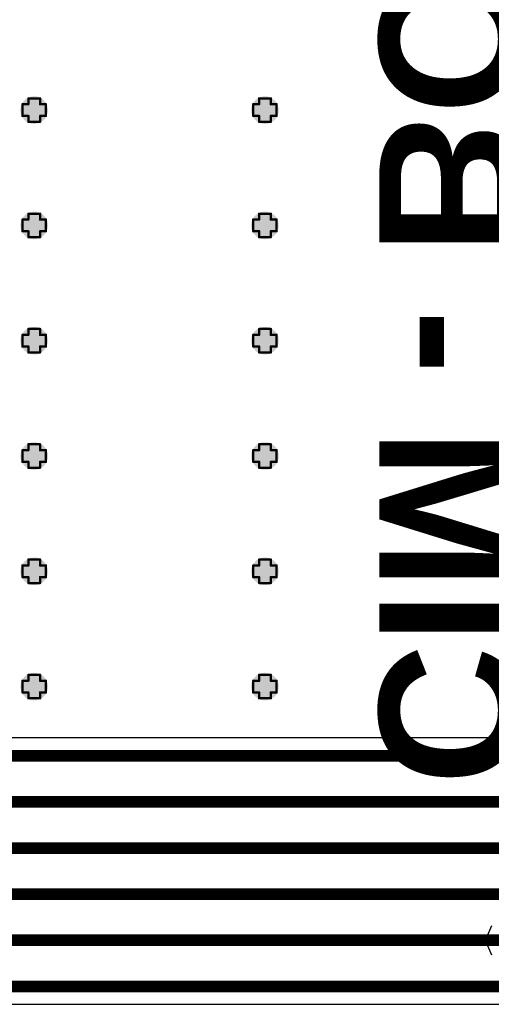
# Model space of a CAD drawing. Header units: inches. Extents: x -0.1 to 10.2, y 0 to 6.5.
# Tile 38 of 95: x 2.7 to 3.1, y 1.2 to 2.1. Entities that reach past the tile are written whole.
import ezdxf

# ---------------------------------------------------------------- set-up
doc = ezdxf.new("R2010")
doc.units = ezdxf.units.IN
doc.header["$MEASUREMENT"] = 0
for name, color, linetype in [('Bottom Layer', 5, 'Continuous'), ('Bottom Overlay', 54, 'Continuous'), ('Drill Drawing', 1, 'Continuous'), ('Top Layer', 1, 'Continuous'), ('Via Holes', 16, 'Continuous')]:
    doc.layers.add(name, color=color, linetype=linetype)
doc.styles.add('Arial_Bold', font='txt', dxfattribs={"height": 0.2})

msp = doc.modelspace()

# ---------------------------------------------------------------- hatches: boundary and pattern name
at = {"layer": 'Bottom Layer'}
h = msp.add_hatch(color=5, dxfattribs=at)
edge = h.paths.add_edge_path()
edge.add_arc((2.71654, 1.98819), 0.01181, 0, 360)
h = msp.add_hatch(color=5, dxfattribs=at)
edge = h.paths.add_edge_path()
edge.add_arc((2.91339, 1.98819), 0.01181, 0, 360)
h = msp.add_hatch(color=5, dxfattribs=at)
edge = h.paths.add_edge_path()
edge.add_arc((2.71654, 1.88976), 0.01181, 0, 360)
h = msp.add_hatch(color=5, dxfattribs=at)
edge = h.paths.add_edge_path()
edge.add_arc((2.91339, 1.88976), 0.01181, 0, 360)
h = msp.add_hatch(color=5, dxfattribs=at)
edge = h.paths.add_edge_path()
edge.add_arc((2.71654, 1.79134), 0.01181, 0, 360)
h = msp.add_hatch(color=5, dxfattribs=at)
edge = h.paths.add_edge_path()
edge.add_arc((2.91339, 1.79134), 0.01181, 0, 360)
h = msp.add_hatch(color=5, dxfattribs=at)
edge = h.paths.add_edge_path()
edge.add_arc((2.71654, 1.69291), 0.01181, 0, 360)
h = msp.add_hatch(color=5, dxfattribs=at)
edge = h.paths.add_edge_path()
edge.add_arc((2.91339, 1.69291), 0.01181, 0, 360)
h = msp.add_hatch(color=5, dxfattribs=at)
edge = h.paths.add_edge_path()
edge.add_arc((2.71654, 1.59449), 0.01181, 0, 360)
h = msp.add_hatch(color=5, dxfattribs=at)
edge = h.paths.add_edge_path()
edge.add_arc((2.91339, 1.59449), 0.01181, 0, 360)
h = msp.add_hatch(color=5, dxfattribs=at)
edge = h.paths.add_edge_path()
edge.add_arc((2.71654, 1.49606), 0.01181, 0, 360)
h = msp.add_hatch(color=5, dxfattribs=at)
edge = h.paths.add_edge_path()
edge.add_arc((2.91339, 1.49606), 0.01181, 0, 360)
at = {"layer": 'Top Layer'}
h = msp.add_hatch(color=1, dxfattribs=at)
edge = h.paths.add_edge_path()
edge.add_arc((2.71654, 1.98819), 0.01181, 0, 360)
h = msp.add_hatch(color=1, dxfattribs=at)
edge = h.paths.add_edge_path()
edge.add_arc((2.91339, 1.98819), 0.01181, 0, 360)
h = msp.add_hatch(color=1, dxfattribs=at)
edge = h.paths.add_edge_path()
edge.add_arc((2.71654, 1.88976), 0.01181, 0, 360)
h = msp.add_hatch(color=1, dxfattribs=at)
edge = h.paths.add_edge_path()
edge.add_arc((2.91339, 1.88976), 0.01181, 0, 360)
h = msp.add_hatch(color=1, dxfattribs=at)
edge = h.paths.add_edge_path()
edge.add_arc((2.71654, 1.79134), 0.01181, 0, 360)
h = msp.add_hatch(color=1, dxfattribs=at)
edge = h.paths.add_edge_path()
edge.add_arc((2.91339, 1.79134), 0.01181, 0, 360)
h = msp.add_hatch(color=1, dxfattribs=at)
edge = h.paths.add_edge_path()
edge.add_arc((2.71654, 1.69291), 0.01181, 0, 360)
h = msp.add_hatch(color=1, dxfattribs=at)
edge = h.paths.add_edge_path()
edge.add_arc((2.91339, 1.69291), 0.01181, 0, 360)
h = msp.add_hatch(color=1, dxfattribs=at)
edge = h.paths.add_edge_path()
edge.add_arc((2.71654, 1.59449), 0.01181, 0, 360)
h = msp.add_hatch(color=1, dxfattribs=at)
edge = h.paths.add_edge_path()
edge.add_arc((2.91339, 1.59449), 0.01181, 0, 360)
h = msp.add_hatch(color=1, dxfattribs=at)
edge = h.paths.add_edge_path()
edge.add_arc((2.71654, 1.49606), 0.01181, 0, 360)
h = msp.add_hatch(color=1, dxfattribs=at)
edge = h.paths.add_edge_path()
edge.add_arc((2.91339, 1.49606), 0.01181, 0, 360)
at = {"layer": 'Via Holes'}
h = msp.add_hatch(color=7, dxfattribs=at)
edge = h.paths.add_edge_path()
edge.add_arc((2.71654, 1.98819), 0.00591, 0, 360)
h = msp.add_hatch(color=7, dxfattribs=at)
edge = h.paths.add_edge_path()
edge.add_arc((2.91339, 1.98819), 0.00591, 0, 360)
h = msp.add_hatch(color=7, dxfattribs=at)
edge = h.paths.add_edge_path()
edge.add_arc((2.71654, 1.88976), 0.00591, 0, 360)
h = msp.add_hatch(color=7, dxfattribs=at)
edge = h.paths.add_edge_path()
edge.add_arc((2.91339, 1.88976), 0.00591, 0, 360)
h = msp.add_hatch(color=7, dxfattribs=at)
edge = h.paths.add_edge_path()
edge.add_arc((2.71654, 1.79134), 0.00591, 0, 360)
h = msp.add_hatch(color=7, dxfattribs=at)
edge = h.paths.add_edge_path()
edge.add_arc((2.91339, 1.79134), 0.00591, 0, 360)
h = msp.add_hatch(color=7, dxfattribs=at)
edge = h.paths.add_edge_path()
edge.add_arc((2.71654, 1.69291), 0.00591, 0, 360)
h = msp.add_hatch(color=7, dxfattribs=at)
edge = h.paths.add_edge_path()
edge.add_arc((2.91339, 1.69291), 0.00591, 0, 360)
h = msp.add_hatch(color=7, dxfattribs=at)
edge = h.paths.add_edge_path()
edge.add_arc((2.71654, 1.59449), 0.00591, 0, 360)
h = msp.add_hatch(color=7, dxfattribs=at)
edge = h.paths.add_edge_path()
edge.add_arc((2.91339, 1.59449), 0.00591, 0, 360)
h = msp.add_hatch(color=7, dxfattribs=at)
edge = h.paths.add_edge_path()
edge.add_arc((2.71654, 1.49606), 0.00591, 0, 360)
h = msp.add_hatch(color=7, dxfattribs=at)
edge = h.paths.add_edge_path()
edge.add_arc((2.91339, 1.49606), 0.00591, 0, 360)

# ---------------------------------------------------------------- linework, layer by layer
at = {"layer": 'Bottom Layer'}
for p, q in [((3.10671, 1.29188), (3.10339, 1.28387)), ((3.10339, 1.28387), (3.10339, 1.27519)), ((3.10339, 1.27519), (3.10671, 1.26717))]:
    msp.add_line(p, q, dxfattribs=at)
at = {"layer": 'Drill Drawing', "const_width": 0.002}
for points in [[(2.70654, 1.98319), (2.70654, 1.99319)], [(2.70654, 1.99319), (2.71154, 1.99319)], [(2.71154, 1.99319), (2.71154, 1.99819)], [(2.71154, 1.99819), (2.72154, 1.99819)], [(2.72154, 1.99319), (2.72154, 1.99819)], [(2.72154, 1.99319), (2.72654, 1.99319)], [(2.72654, 1.98319), (2.72654, 1.99319)], [(2.90339, 1.98319), (2.90339, 1.99319)], [(2.90339, 1.99319), (2.90839, 1.99319)], [(2.90839, 1.99319), (2.90839, 1.99819)], [(2.90839, 1.99819), (2.91839, 1.99819)], [(2.91839, 1.99319), (2.91839, 1.99819)], [(2.91839, 1.99319), (2.92339, 1.99319)], [(2.92339, 1.98319), (2.92339, 1.99319)], [(2.70654, 1.98319), (2.71154, 1.98319)], [(2.71154, 1.97819), (2.71154, 1.98319)], [(2.72154, 1.98319), (2.72654, 1.98319)], [(2.72154, 1.97819), (2.72154, 1.98319)], [(2.90339, 1.98319), (2.90839, 1.98319)], [(2.90839, 1.97819), (2.90839, 1.98319)], [(2.91839, 1.98319), (2.92339, 1.98319)], [(2.91839, 1.97819), (2.91839, 1.98319)], [(2.71154, 1.97819), (2.72154, 1.97819)], [(2.90839, 1.97819), (2.91839, 1.97819)], [(2.71154, 1.89476), (2.71154, 1.89976)], [(2.71154, 1.89976), (2.72154, 1.89976)], [(2.72154, 1.89476), (2.72154, 1.89976)], [(2.90839, 1.89476), (2.90839, 1.89976)], [(2.90839, 1.89976), (2.91839, 1.89976)], [(2.91839, 1.89476), (2.91839, 1.89976)], [(2.70654, 1.88476), (2.70654, 1.89476)], [(2.70654, 1.89476), (2.71154, 1.89476)], [(2.72154, 1.89476), (2.72654, 1.89476)], [(2.72654, 1.88476), (2.72654, 1.89476)], [(2.90339, 1.88476), (2.90339, 1.89476)], [(2.90339, 1.89476), (2.90839, 1.89476)], [(2.91839, 1.89476), (2.92339, 1.89476)], [(2.92339, 1.88476), (2.92339, 1.89476)], [(2.70654, 1.88476), (2.71154, 1.88476)], [(2.71154, 1.87976), (2.71154, 1.88476)], [(2.72154, 1.88476), (2.72654, 1.88476)], [(2.72154, 1.87976), (2.72154, 1.88476)], [(2.90339, 1.88476), (2.90839, 1.88476)], [(2.90839, 1.87976), (2.90839, 1.88476)], [(2.91839, 1.88476), (2.92339, 1.88476)], [(2.91839, 1.87976), (2.91839, 1.88476)], [(2.71154, 1.87976), (2.72154, 1.87976)], [(2.90839, 1.87976), (2.91839, 1.87976)], [(2.71154, 1.79634), (2.71154, 1.80134)], [(2.71154, 1.80134), (2.72154, 1.80134)], [(2.72154, 1.79634), (2.72154, 1.80134)], [(2.90839, 1.79634), (2.90839, 1.80134)], [(2.90839, 1.80134), (2.91839, 1.80134)], [(2.91839, 1.79634), (2.91839, 1.80134)], [(2.70654, 1.78634), (2.70654, 1.79634)], [(2.70654, 1.79634), (2.71154, 1.79634)], [(2.72154, 1.79634), (2.72654, 1.79634)], [(2.72654, 1.78634), (2.72654, 1.79634)], [(2.90339, 1.78634), (2.90339, 1.79634)], [(2.90339, 1.79634), (2.90839, 1.79634)], [(2.91839, 1.79634), (2.92339, 1.79634)], [(2.92339, 1.78634), (2.92339, 1.79634)], [(2.70654, 1.78634), (2.71154, 1.78634)], [(2.71154, 1.78134), (2.71154, 1.78634)], [(2.71154, 1.78134), (2.72154, 1.78134)], [(2.72154, 1.78634), (2.72654, 1.78634)], [(2.72154, 1.78134), (2.72154, 1.78634)], [(2.90339, 1.78634), (2.90839, 1.78634)], [(2.90839, 1.78134), (2.90839, 1.78634)], [(2.90839, 1.78134), (2.91839, 1.78134)], [(2.91839, 1.78634), (2.92339, 1.78634)], [(2.91839, 1.78134), (2.91839, 1.78634)], [(2.70654, 1.68791), (2.70654, 1.69791)], [(2.70654, 1.69791), (2.71154, 1.69791)], [(2.71154, 1.69791), (2.71154, 1.70291)], [(2.71154, 1.70291), (2.72154, 1.70291)], [(2.72154, 1.69791), (2.72154, 1.70291)], [(2.72154, 1.69791), (2.72654, 1.69791)], [(2.72654, 1.68791), (2.72654, 1.69791)], [(2.90339, 1.68791), (2.90339, 1.69791)], [(2.90339, 1.69791), (2.90839, 1.69791)], [(2.90839, 1.69791), (2.90839, 1.70291)], [(2.90839, 1.70291), (2.91839, 1.70291)], [(2.91839, 1.69791), (2.91839, 1.70291)], [(2.91839, 1.69791), (2.92339, 1.69791)], [(2.92339, 1.68791), (2.92339, 1.69791)], [(2.70654, 1.68791), (2.71154, 1.68791)], [(2.71154, 1.68291), (2.71154, 1.68791)], [(2.71154, 1.68291), (2.72154, 1.68291)], [(2.72154, 1.68791), (2.72654, 1.68791)], [(2.72154, 1.68291), (2.72154, 1.68791)], [(2.90339, 1.68791), (2.90839, 1.68791)], [(2.90839, 1.68291), (2.90839, 1.68791)], [(2.90839, 1.68291), (2.91839, 1.68291)], [(2.91839, 1.68791), (2.92339, 1.68791)], [(2.91839, 1.68291), (2.91839, 1.68791)], [(2.71154, 1.59949), (2.71154, 1.60449)], [(2.71154, 1.60449), (2.72154, 1.60449)], [(2.72154, 1.59949), (2.72154, 1.60449)], [(2.90839, 1.59949), (2.90839, 1.60449)], [(2.90839, 1.60449), (2.91839, 1.60449)], [(2.91839, 1.59949), (2.91839, 1.60449)], [(2.70654, 1.58949), (2.70654, 1.59949)], [(2.70654, 1.59949), (2.71154, 1.59949)], [(2.72154, 1.59949), (2.72654, 1.59949)], [(2.72654, 1.58949), (2.72654, 1.59949)], [(2.90339, 1.58949), (2.90339, 1.59949)], [(2.90339, 1.59949), (2.90839, 1.59949)], [(2.91839, 1.59949), (2.92339, 1.59949)], [(2.92339, 1.58949), (2.92339, 1.59949)], [(2.70654, 1.58949), (2.71154, 1.58949)], [(2.71154, 1.58449), (2.71154, 1.58949)], [(2.72154, 1.58949), (2.72654, 1.58949)], [(2.72154, 1.58449), (2.72154, 1.58949)], [(2.90339, 1.58949), (2.90839, 1.58949)], [(2.90839, 1.58449), (2.90839, 1.58949)], [(2.91839, 1.58949), (2.92339, 1.58949)], [(2.91839, 1.58449), (2.91839, 1.58949)], [(2.71154, 1.58449), (2.72154, 1.58449)], [(2.90839, 1.58449), (2.91839, 1.58449)], [(2.71154, 1.50106), (2.71154, 1.50606)], [(2.71154, 1.50606), (2.72154, 1.50606)], [(2.72154, 1.50106), (2.72154, 1.50606)], [(2.90839, 1.50106), (2.90839, 1.50606)], [(2.90839, 1.50606), (2.91839, 1.50606)], [(2.91839, 1.50106), (2.91839, 1.50606)], [(2.70654, 1.49106), (2.70654, 1.50106)], [(2.70654, 1.50106), (2.71154, 1.50106)], [(2.72154, 1.50106), (2.72654, 1.50106)], [(2.72654, 1.49106), (2.72654, 1.50106)], [(2.90339, 1.49106), (2.90339, 1.50106)], [(2.90339, 1.50106), (2.90839, 1.50106)], [(2.91839, 1.50106), (2.92339, 1.50106)], [(2.92339, 1.49106), (2.92339, 1.50106)], [(2.70654, 1.49106), (2.71154, 1.49106)], [(2.71154, 1.48606), (2.71154, 1.49106)], [(2.72154, 1.49106), (2.72654, 1.49106)], [(2.72154, 1.48606), (2.72154, 1.49106)], [(2.90339, 1.49106), (2.90839, 1.49106)], [(2.90839, 1.48606), (2.90839, 1.49106)], [(2.91839, 1.49106), (2.92339, 1.49106)], [(2.91839, 1.48606), (2.91839, 1.49106)], [(2.71154, 1.48606), (2.72154, 1.48606)], [(2.90839, 1.48606), (2.91839, 1.48606)]]:
    msp.add_lwpolyline(points, dxfattribs=at)
at = {"layer": 'Drill Drawing', "const_width": 0.001}
for points in [[(2.70604, 1.99319, 1), (2.70704, 1.99319, 1)], [(2.70604, 1.99319, 1), (2.70704, 1.99319, 1)], [(2.71104, 1.99819, 1), (2.71204, 1.99819, 1)], [(2.71104, 1.99819, 1), (2.71204, 1.99819, 1)], [(2.71104, 1.99319, 1), (2.71204, 1.99319, 1)], [(2.71104, 1.99319, 1), (2.71204, 1.99319, 1)], [(2.72104, 1.99819, 1), (2.72204, 1.99819, 1)], [(2.72104, 1.99819, 1), (2.72204, 1.99819, 1)], [(2.72104, 1.99319, 1), (2.72204, 1.99319, 1)], [(2.72104, 1.99319, 1), (2.72204, 1.99319, 1)], [(2.72604, 1.99319, 1), (2.72704, 1.99319, 1)], [(2.72604, 1.99319, 1), (2.72704, 1.99319, 1)], [(2.90289, 1.99319, 1), (2.90389, 1.99319, 1)], [(2.90289, 1.99319, 1), (2.90389, 1.99319, 1)], [(2.90789, 1.99819, 1), (2.90889, 1.99819, 1)], [(2.90789, 1.99819, 1), (2.90889, 1.99819, 1)], [(2.90789, 1.99319, 1), (2.90889, 1.99319, 1)], [(2.90789, 1.99319, 1), (2.90889, 1.99319, 1)], [(2.91789, 1.99819, 1), (2.91889, 1.99819, 1)], [(2.91789, 1.99819, 1), (2.91889, 1.99819, 1)], [(2.91789, 1.99319, 1), (2.91889, 1.99319, 1)], [(2.91789, 1.99319, 1), (2.91889, 1.99319, 1)], [(2.92289, 1.99319, 1), (2.92389, 1.99319, 1)], [(2.92289, 1.99319, 1), (2.92389, 1.99319, 1)], [(2.70604, 1.98319, 1), (2.70704, 1.98319, 1)], [(2.70604, 1.98319, 1), (2.70704, 1.98319, 1)], [(2.71104, 1.98319, 1), (2.71204, 1.98319, 1)], [(2.71104, 1.98319, 1), (2.71204, 1.98319, 1)], [(2.72104, 1.98319, 1), (2.72204, 1.98319, 1)], [(2.72104, 1.98319, 1), (2.72204, 1.98319, 1)], [(2.72604, 1.98319, 1), (2.72704, 1.98319, 1)], [(2.72604, 1.98319, 1), (2.72704, 1.98319, 1)], [(2.90289, 1.98319, 1), (2.90389, 1.98319, 1)], [(2.90289, 1.98319, 1), (2.90389, 1.98319, 1)], [(2.90789, 1.98319, 1), (2.90889, 1.98319, 1)], [(2.90789, 1.98319, 1), (2.90889, 1.98319, 1)], [(2.91789, 1.98319, 1), (2.91889, 1.98319, 1)], [(2.91789, 1.98319, 1), (2.91889, 1.98319, 1)], [(2.92289, 1.98319, 1), (2.92389, 1.98319, 1)], [(2.92289, 1.98319, 1), (2.92389, 1.98319, 1)], [(2.71104, 1.97819, 1), (2.71204, 1.97819, 1)], [(2.71104, 1.97819, 1), (2.71204, 1.97819, 1)], [(2.72104, 1.97819, 1), (2.72204, 1.97819, 1)], [(2.72104, 1.97819, 1), (2.72204, 1.97819, 1)], [(2.90789, 1.97819, 1), (2.90889, 1.97819, 1)], [(2.90789, 1.97819, 1), (2.90889, 1.97819, 1)], [(2.91789, 1.97819, 1), (2.91889, 1.97819, 1)], [(2.91789, 1.97819, 1), (2.91889, 1.97819, 1)], [(2.71104, 1.89976, 1), (2.71204, 1.89976, 1)], [(2.71104, 1.89976, 1), (2.71204, 1.89976, 1)], [(2.72104, 1.89976, 1), (2.72204, 1.89976, 1)], [(2.72104, 1.89976, 1), (2.72204, 1.89976, 1)], [(2.90789, 1.89976, 1), (2.90889, 1.89976, 1)], [(2.90789, 1.89976, 1), (2.90889, 1.89976, 1)], [(2.91789, 1.89976, 1), (2.91889, 1.89976, 1)], [(2.91789, 1.89976, 1), (2.91889, 1.89976, 1)], [(2.70604, 1.89476, 1), (2.70704, 1.89476, 1)], [(2.70604, 1.89476, 1), (2.70704, 1.89476, 1)], [(2.71104, 1.89476, 1), (2.71204, 1.89476, 1)], [(2.71104, 1.89476, 1), (2.71204, 1.89476, 1)], [(2.72104, 1.89476, 1), (2.72204, 1.89476, 1)], [(2.72104, 1.89476, 1), (2.72204, 1.89476, 1)], [(2.72604, 1.89476, 1), (2.72704, 1.89476, 1)], [(2.72604, 1.89476, 1), (2.72704, 1.89476, 1)], [(2.90289, 1.89476, 1), (2.90389, 1.89476, 1)], [(2.90289, 1.89476, 1), (2.90389, 1.89476, 1)], [(2.90789, 1.89476, 1), (2.90889, 1.89476, 1)], [(2.90789, 1.89476, 1), (2.90889, 1.89476, 1)], [(2.91789, 1.89476, 1), (2.91889, 1.89476, 1)], [(2.91789, 1.89476, 1), (2.91889, 1.89476, 1)], [(2.92289, 1.89476, 1), (2.92389, 1.89476, 1)], [(2.92289, 1.89476, 1), (2.92389, 1.89476, 1)], [(2.70604, 1.88476, 1), (2.70704, 1.88476, 1)], [(2.70604, 1.88476, 1), (2.70704, 1.88476, 1)], [(2.71104, 1.88476, 1), (2.71204, 1.88476, 1)], [(2.71104, 1.88476, 1), (2.71204, 1.88476, 1)], [(2.72104, 1.88476, 1), (2.72204, 1.88476, 1)], [(2.72104, 1.88476, 1), (2.72204, 1.88476, 1)], [(2.72604, 1.88476, 1), (2.72704, 1.88476, 1)], [(2.72604, 1.88476, 1), (2.72704, 1.88476, 1)], [(2.90289, 1.88476, 1), (2.90389, 1.88476, 1)], [(2.90289, 1.88476, 1), (2.90389, 1.88476, 1)], [(2.90789, 1.88476, 1), (2.90889, 1.88476, 1)], [(2.90789, 1.88476, 1), (2.90889, 1.88476, 1)], [(2.91789, 1.88476, 1), (2.91889, 1.88476, 1)], [(2.91789, 1.88476, 1), (2.91889, 1.88476, 1)], [(2.92289, 1.88476, 1), (2.92389, 1.88476, 1)], [(2.92289, 1.88476, 1), (2.92389, 1.88476, 1)], [(2.71104, 1.87976, 1), (2.71204, 1.87976, 1)], [(2.71104, 1.87976, 1), (2.71204, 1.87976, 1)], [(2.72104, 1.87976, 1), (2.72204, 1.87976, 1)], [(2.72104, 1.87976, 1), (2.72204, 1.87976, 1)], [(2.90789, 1.87976, 1), (2.90889, 1.87976, 1)], [(2.90789, 1.87976, 1), (2.90889, 1.87976, 1)], [(2.91789, 1.87976, 1), (2.91889, 1.87976, 1)], [(2.91789, 1.87976, 1), (2.91889, 1.87976, 1)], [(2.71104, 1.80134, 1), (2.71204, 1.80134, 1)], [(2.71104, 1.80134, 1), (2.71204, 1.80134, 1)], [(2.72104, 1.80134, 1), (2.72204, 1.80134, 1)], [(2.72104, 1.80134, 1), (2.72204, 1.80134, 1)], [(2.90789, 1.80134, 1), (2.90889, 1.80134, 1)], [(2.90789, 1.80134, 1), (2.90889, 1.80134, 1)], [(2.91789, 1.80134, 1), (2.91889, 1.80134, 1)], [(2.91789, 1.80134, 1), (2.91889, 1.80134, 1)], [(2.70604, 1.79634, 1), (2.70704, 1.79634, 1)], [(2.70604, 1.79634, 1), (2.70704, 1.79634, 1)], [(2.71104, 1.79634, 1), (2.71204, 1.79634, 1)], [(2.71104, 1.79634, 1), (2.71204, 1.79634, 1)], [(2.72104, 1.79634, 1), (2.72204, 1.79634, 1)], [(2.72104, 1.79634, 1), (2.72204, 1.79634, 1)], [(2.72604, 1.79634, 1), (2.72704, 1.79634, 1)], [(2.72604, 1.79634, 1), (2.72704, 1.79634, 1)], [(2.90289, 1.79634, 1), (2.90389, 1.79634, 1)], [(2.90289, 1.79634, 1), (2.90389, 1.79634, 1)], [(2.90789, 1.79634, 1), (2.90889, 1.79634, 1)], [(2.90789, 1.79634, 1), (2.90889, 1.79634, 1)], [(2.91789, 1.79634, 1), (2.91889, 1.79634, 1)], [(2.91789, 1.79634, 1), (2.91889, 1.79634, 1)], [(2.92289, 1.79634, 1), (2.92389, 1.79634, 1)], [(2.92289, 1.79634, 1), (2.92389, 1.79634, 1)], [(2.70604, 1.78634, 1), (2.70704, 1.78634, 1)], [(2.70604, 1.78634, 1), (2.70704, 1.78634, 1)], [(2.71104, 1.78634, 1), (2.71204, 1.78634, 1)], [(2.71104, 1.78634, 1), (2.71204, 1.78634, 1)], [(2.71104, 1.78134, 1), (2.71204, 1.78134, 1)], [(2.71104, 1.78134, 1), (2.71204, 1.78134, 1)], [(2.72104, 1.78634, 1), (2.72204, 1.78634, 1)], [(2.72104, 1.78634, 1), (2.72204, 1.78634, 1)], [(2.72104, 1.78134, 1), (2.72204, 1.78134, 1)], [(2.72104, 1.78134, 1), (2.72204, 1.78134, 1)], [(2.72604, 1.78634, 1), (2.72704, 1.78634, 1)], [(2.72604, 1.78634, 1), (2.72704, 1.78634, 1)], [(2.90289, 1.78634, 1), (2.90389, 1.78634, 1)], [(2.90289, 1.78634, 1), (2.90389, 1.78634, 1)], [(2.90789, 1.78634, 1), (2.90889, 1.78634, 1)], [(2.90789, 1.78634, 1), (2.90889, 1.78634, 1)], [(2.90789, 1.78134, 1), (2.90889, 1.78134, 1)], [(2.90789, 1.78134, 1), (2.90889, 1.78134, 1)], [(2.91789, 1.78634, 1), (2.91889, 1.78634, 1)], [(2.91789, 1.78634, 1), (2.91889, 1.78634, 1)], [(2.91789, 1.78134, 1), (2.91889, 1.78134, 1)], [(2.91789, 1.78134, 1), (2.91889, 1.78134, 1)], [(2.92289, 1.78634, 1), (2.92389, 1.78634, 1)], [(2.92289, 1.78634, 1), (2.92389, 1.78634, 1)], [(2.70604, 1.69791, 1), (2.70704, 1.69791, 1)], [(2.70604, 1.69791, 1), (2.70704, 1.69791, 1)], [(2.71104, 1.70291, 1), (2.71204, 1.70291, 1)], [(2.71104, 1.70291, 1), (2.71204, 1.70291, 1)], [(2.71104, 1.69791, 1), (2.71204, 1.69791, 1)], [(2.71104, 1.69791, 1), (2.71204, 1.69791, 1)], [(2.72104, 1.70291, 1), (2.72204, 1.70291, 1)], [(2.72104, 1.70291, 1), (2.72204, 1.70291, 1)], [(2.72104, 1.69791, 1), (2.72204, 1.69791, 1)], [(2.72104, 1.69791, 1), (2.72204, 1.69791, 1)], [(2.72604, 1.69791, 1), (2.72704, 1.69791, 1)], [(2.72604, 1.69791, 1), (2.72704, 1.69791, 1)], [(2.90289, 1.69791, 1), (2.90389, 1.69791, 1)], [(2.90289, 1.69791, 1), (2.90389, 1.69791, 1)], [(2.90789, 1.70291, 1), (2.90889, 1.70291, 1)], [(2.90789, 1.70291, 1), (2.90889, 1.70291, 1)], [(2.90789, 1.69791, 1), (2.90889, 1.69791, 1)], [(2.90789, 1.69791, 1), (2.90889, 1.69791, 1)], [(2.91789, 1.70291, 1), (2.91889, 1.70291, 1)], [(2.91789, 1.70291, 1), (2.91889, 1.70291, 1)], [(2.91789, 1.69791, 1), (2.91889, 1.69791, 1)], [(2.91789, 1.69791, 1), (2.91889, 1.69791, 1)], [(2.92289, 1.69791, 1), (2.92389, 1.69791, 1)], [(2.92289, 1.69791, 1), (2.92389, 1.69791, 1)], [(2.70604, 1.68791, 1), (2.70704, 1.68791, 1)], [(2.70604, 1.68791, 1), (2.70704, 1.68791, 1)], [(2.71104, 1.68791, 1), (2.71204, 1.68791, 1)], [(2.71104, 1.68791, 1), (2.71204, 1.68791, 1)], [(2.71104, 1.68291, 1), (2.71204, 1.68291, 1)], [(2.71104, 1.68291, 1), (2.71204, 1.68291, 1)], [(2.72104, 1.68791, 1), (2.72204, 1.68791, 1)], [(2.72104, 1.68791, 1), (2.72204, 1.68791, 1)], [(2.72104, 1.68291, 1), (2.72204, 1.68291, 1)], [(2.72104, 1.68291, 1), (2.72204, 1.68291, 1)], [(2.72604, 1.68791, 1), (2.72704, 1.68791, 1)], [(2.72604, 1.68791, 1), (2.72704, 1.68791, 1)], [(2.90289, 1.68791, 1), (2.90389, 1.68791, 1)], [(2.90289, 1.68791, 1), (2.90389, 1.68791, 1)], [(2.90789, 1.68791, 1), (2.90889, 1.68791, 1)], [(2.90789, 1.68791, 1), (2.90889, 1.68791, 1)], [(2.90789, 1.68291, 1), (2.90889, 1.68291, 1)], [(2.90789, 1.68291, 1), (2.90889, 1.68291, 1)], [(2.91789, 1.68791, 1), (2.91889, 1.68791, 1)], [(2.91789, 1.68791, 1), (2.91889, 1.68791, 1)], [(2.91789, 1.68291, 1), (2.91889, 1.68291, 1)], [(2.91789, 1.68291, 1), (2.91889, 1.68291, 1)], [(2.92289, 1.68791, 1), (2.92389, 1.68791, 1)], [(2.92289, 1.68791, 1), (2.92389, 1.68791, 1)], [(2.71104, 1.60449, 1), (2.71204, 1.60449, 1)], [(2.71104, 1.60449, 1), (2.71204, 1.60449, 1)], [(2.72104, 1.60449, 1), (2.72204, 1.60449, 1)], [(2.72104, 1.60449, 1), (2.72204, 1.60449, 1)], [(2.90789, 1.60449, 1), (2.90889, 1.60449, 1)], [(2.90789, 1.60449, 1), (2.90889, 1.60449, 1)], [(2.91789, 1.60449, 1), (2.91889, 1.60449, 1)], [(2.91789, 1.60449, 1), (2.91889, 1.60449, 1)], [(2.70604, 1.59949, 1), (2.70704, 1.59949, 1)], [(2.70604, 1.59949, 1), (2.70704, 1.59949, 1)], [(2.71104, 1.59949, 1), (2.71204, 1.59949, 1)], [(2.71104, 1.59949, 1), (2.71204, 1.59949, 1)], [(2.72104, 1.59949, 1), (2.72204, 1.59949, 1)], [(2.72104, 1.59949, 1), (2.72204, 1.59949, 1)], [(2.72604, 1.59949, 1), (2.72704, 1.59949, 1)], [(2.72604, 1.59949, 1), (2.72704, 1.59949, 1)], [(2.90289, 1.59949, 1), (2.90389, 1.59949, 1)], [(2.90289, 1.59949, 1), (2.90389, 1.59949, 1)], [(2.90789, 1.59949, 1), (2.90889, 1.59949, 1)], [(2.90789, 1.59949, 1), (2.90889, 1.59949, 1)], [(2.91789, 1.59949, 1), (2.91889, 1.59949, 1)], [(2.91789, 1.59949, 1), (2.91889, 1.59949, 1)], [(2.92289, 1.59949, 1), (2.92389, 1.59949, 1)], [(2.92289, 1.59949, 1), (2.92389, 1.59949, 1)], [(2.70604, 1.58949, 1), (2.70704, 1.58949, 1)], [(2.70604, 1.58949, 1), (2.70704, 1.58949, 1)], [(2.71104, 1.58949, 1), (2.71204, 1.58949, 1)], [(2.71104, 1.58949, 1), (2.71204, 1.58949, 1)], [(2.72104, 1.58949, 1), (2.72204, 1.58949, 1)], [(2.72104, 1.58949, 1), (2.72204, 1.58949, 1)], [(2.72604, 1.58949, 1), (2.72704, 1.58949, 1)], [(2.72604, 1.58949, 1), (2.72704, 1.58949, 1)], [(2.90289, 1.58949, 1), (2.90389, 1.58949, 1)], [(2.90289, 1.58949, 1), (2.90389, 1.58949, 1)], [(2.90789, 1.58949, 1), (2.90889, 1.58949, 1)], [(2.90789, 1.58949, 1), (2.90889, 1.58949, 1)], [(2.91789, 1.58949, 1), (2.91889, 1.58949, 1)], [(2.91789, 1.58949, 1), (2.91889, 1.58949, 1)], [(2.92289, 1.58949, 1), (2.92389, 1.58949, 1)], [(2.92289, 1.58949, 1), (2.92389, 1.58949, 1)], [(2.71104, 1.58449, 1), (2.71204, 1.58449, 1)], [(2.71104, 1.58449, 1), (2.71204, 1.58449, 1)], [(2.72104, 1.58449, 1), (2.72204, 1.58449, 1)], [(2.72104, 1.58449, 1), (2.72204, 1.58449, 1)], [(2.90789, 1.58449, 1), (2.90889, 1.58449, 1)], [(2.90789, 1.58449, 1), (2.90889, 1.58449, 1)], [(2.91789, 1.58449, 1), (2.91889, 1.58449, 1)], [(2.91789, 1.58449, 1), (2.91889, 1.58449, 1)], [(2.71104, 1.50606, 1), (2.71204, 1.50606, 1)], [(2.71104, 1.50606, 1), (2.71204, 1.50606, 1)], [(2.72104, 1.50606, 1), (2.72204, 1.50606, 1)], [(2.72104, 1.50606, 1), (2.72204, 1.50606, 1)], [(2.90789, 1.50606, 1), (2.90889, 1.50606, 1)], [(2.90789, 1.50606, 1), (2.90889, 1.50606, 1)], [(2.91789, 1.50606, 1), (2.91889, 1.50606, 1)], [(2.91789, 1.50606, 1), (2.91889, 1.50606, 1)], [(2.70604, 1.50106, 1), (2.70704, 1.50106, 1)], [(2.70604, 1.50106, 1), (2.70704, 1.50106, 1)], [(2.71104, 1.50106, 1), (2.71204, 1.50106, 1)], [(2.71104, 1.50106, 1), (2.71204, 1.50106, 1)], [(2.72104, 1.50106, 1), (2.72204, 1.50106, 1)], [(2.72104, 1.50106, 1), (2.72204, 1.50106, 1)], [(2.72604, 1.50106, 1), (2.72704, 1.50106, 1)], [(2.72604, 1.50106, 1), (2.72704, 1.50106, 1)], [(2.90289, 1.50106, 1), (2.90389, 1.50106, 1)], [(2.90289, 1.50106, 1), (2.90389, 1.50106, 1)], [(2.90789, 1.50106, 1), (2.90889, 1.50106, 1)], [(2.90789, 1.50106, 1), (2.90889, 1.50106, 1)], [(2.91789, 1.50106, 1), (2.91889, 1.50106, 1)], [(2.91789, 1.50106, 1), (2.91889, 1.50106, 1)], [(2.92289, 1.50106, 1), (2.92389, 1.50106, 1)], [(2.92289, 1.50106, 1), (2.92389, 1.50106, 1)], [(2.70604, 1.49106, 1), (2.70704, 1.49106, 1)], [(2.70604, 1.49106, 1), (2.70704, 1.49106, 1)], [(2.71104, 1.49106, 1), (2.71204, 1.49106, 1)], [(2.71104, 1.49106, 1), (2.71204, 1.49106, 1)], [(2.72104, 1.49106, 1), (2.72204, 1.49106, 1)], [(2.72104, 1.49106, 1), (2.72204, 1.49106, 1)], [(2.72604, 1.49106, 1), (2.72704, 1.49106, 1)], [(2.72604, 1.49106, 1), (2.72704, 1.49106, 1)], [(2.90289, 1.49106, 1), (2.90389, 1.49106, 1)], [(2.90289, 1.49106, 1), (2.90389, 1.49106, 1)], [(2.90789, 1.49106, 1), (2.90889, 1.49106, 1)], [(2.90789, 1.49106, 1), (2.90889, 1.49106, 1)], [(2.91789, 1.49106, 1), (2.91889, 1.49106, 1)], [(2.91789, 1.49106, 1), (2.91889, 1.49106, 1)], [(2.92289, 1.49106, 1), (2.92389, 1.49106, 1)], [(2.92289, 1.49106, 1), (2.92389, 1.49106, 1)], [(2.71104, 1.48606, 1), (2.71204, 1.48606, 1)], [(2.71104, 1.48606, 1), (2.71204, 1.48606, 1)], [(2.72104, 1.48606, 1), (2.72204, 1.48606, 1)], [(2.72104, 1.48606, 1), (2.72204, 1.48606, 1)], [(2.90789, 1.48606, 1), (2.90889, 1.48606, 1)], [(2.90789, 1.48606, 1), (2.90889, 1.48606, 1)], [(2.91789, 1.48606, 1), (2.91889, 1.48606, 1)], [(2.91789, 1.48606, 1), (2.91889, 1.48606, 1)]]:
    msp.add_lwpolyline(points, format="xyb", close=True, dxfattribs=at)
at = {"layer": 'Top Layer'}
for p, q in [((3.18839, 1.4523), (2.27461, 1.4523)), ((2.57461, 1.22486), (3.48839, 1.22486))]:
    msp.add_line(p, q, dxfattribs=at)
at = {"layer": 'Top Layer', "const_width": 0.01}
for points in [[(2.25905, 1.43701), (3.20394, 1.43701)], [(2.48031, 1.39764), (3.4252, 1.39764)], [(2.22441, 1.35827), (3.16929, 1.35827)], [(2.51968, 1.3189), (3.46457, 1.3189)], [(2.18031, 1.27953), (3.1252, 1.27953)], [(2.55905, 1.24016), (3.50394, 1.24016)]]:
    msp.add_lwpolyline(points, dxfattribs=at)

# ---------------------------------------------------------------- texts
at = {"layer": 'Bottom Overlay', "style": 'Arial_Bold', "text_generation_flag": 2}
msp.add_text('CIM - BOARD NO.3', height=0.119, rotation=270, dxfattribs=at).set_placement((3.01095, 1.41188))

doc.saveas('drawing.dxf')
